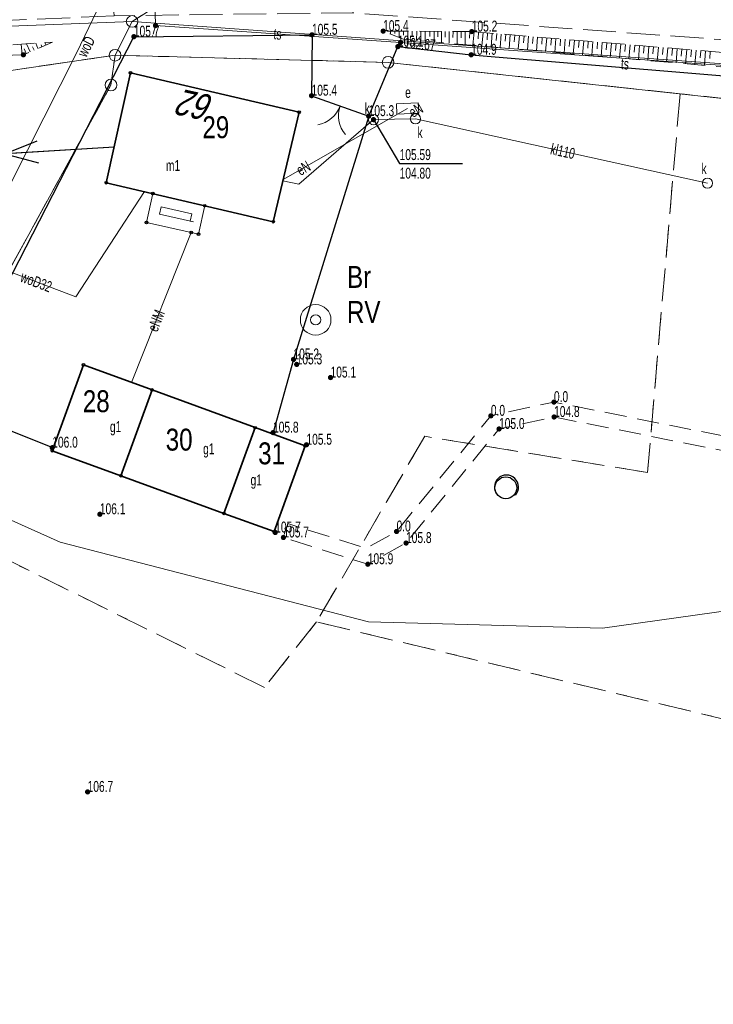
# Model space of a CAD drawing. Header units: inches. Extents: x 6497603 to 6502483, y 5925790 to 5934357.
# Tile 6 of 256: x 6499267 to 6499314, y 5926302 to 5926369. Entities that reach past the tile are written whole.
import ezdxf
from ezdxf.enums import TextEntityAlignment as Align

# ---------------------------------------------------------------- set-up
doc = ezdxf.new("R2010")
doc.units = ezdxf.units.IN
doc.header["$MEASUREMENT"] = 0
for name, pattern in [('1.5_0.75', [2.25, 1.5, -0.75]), ('2.25_0.75', [3, 2.25, -0.75]), ('219-1000', [0, 0]), ('egkk-1000', [3, 2.25, -0.75]), ('egug-1000', [1.5, 0.75, -0.75]), ('otob_1000', [0, 0]), ('suep_nn_1000', [0, 0])]:
    doc.linetypes.add(name, pattern=pattern)
for name, color, linetype in [('000 Inne (niezydentyfikowane)', 7, 'Continuous'), ('202-punkt graniczny', 7, 'Continuous'), ('209-oznaczenie konturu klasyfikacyjnego', 7, 'Continuous'), ('210-oznaczenie konturu użytku gruntowego', 7, 'Continuous'), ('217-kontur klasyfikacyjny', 7, 'Continuous'), ('218-kontur użytku gruntowego', 7, 'Continuous'), ('219-działka ewidencyjna', 7, 'Continuous'), ('238-Punkt adresowy budynku', 7, 'Continuous'), ('312-budynek ewidencyjny', 7, 'Continuous'), ('312-oznaczenie budynku ewidencyjnego', 7, 'Continuous'), ('312-oznaczenie budynku ewidencyjnego-Atr117', 7, 'Continuous'), ('brama', 7, 'Continuous'), ('jezdnia', 7, 'Continuous'), ('ogrodzenie trwałe', 7, 'Continuous'), ('pikieta naturalna', 7, 'Continuous'), ('pikieta naturalna-Atr2', 7, 'Continuous'), ('przewód elektroenergetyczny niskiego napięcia', 7, 'Continuous'), ('przewód elektroenergetyczny podziemny', 7, 'Continuous'), ('przewód elektroenergetyczny podziemny-Atr1', 7, 'Continuous'), ('przewód kanalizacyjny', 7, 'Continuous'), ('przewód kanalizacyjny-Atr1', 7, 'Continuous'), ('przewód telekomunikacyjny podziemny', 7, 'Continuous'), ('przewód telekomunikacyjny podziemny-Atr1', 7, 'Continuous'), ('przewód wodociągowy', 7, 'Continuous'), ('przewód wodociągowy-Atr1', 7, 'Continuous'), ('Punkt budynku', 7, 'Continuous'), ('rzędna', 7, 'Continuous'), ('rzędna-Atr2', 7, 'Continuous'), ('rzędna-Atr3', 7, 'Continuous'), ('skarpa nieumocniona', 7, 'Continuous'), ('studnia kanalizacyjna', 7, 'Continuous'), ('studnia kanalizacyjna-Atr17', 7, 'Continuous'), ('studnia zwykła', 7, 'Continuous'), ('szafa elektroenergetyczna lub kontener', 7, 'Continuous'), ('szafa elektroenergetyczna lub kontener-Atr17', 7, 'Continuous'), ('weranda lub ganek', 7, 'Continuous'), ('zadrzewienie  zakrzewienie', 7, 'Continuous')]:
    doc.layers.add(name, color=color, linetype=linetype)
doc.styles.get("Standard").update_dxf_attribs({"font": 'arial.ttf'})
doc.linetypes.add('902-1000', pattern='A,5,0,[1,ksztalty.shx,S=1,R=0,X=0,Y=0],5', length=10)

# ---------------------------------------------------------------- blocks, each defined once
blk = doc.blocks.new('202')
at = {"color": 0, "linetype": 'Continuous', "lineweight": 0}
blk.add_circle((0, 0), 0.4, dxfattribs=at)
blk = doc.blocks.new('PUNKTBUD')
at = {"color": 0}
blk.add_circle((0, 0), 0.09, dxfattribs=at)
blk = doc.blocks.new('US13')
at = {"color": 0, "linetype": 'Continuous', "lineweight": 13}
for radius in [1.05, 0.35]:
    blk.add_circle((0, 0), radius, dxfattribs=at)
blk = doc.blocks.new('US15')
at = {"color": 0, "linetype": 'Continuous', "lineweight": 13}
blk.add_circle((0, 0), 0.35, dxfattribs=at)
blk = doc.blocks.new('US18')
at = {"color": 0, "linetype": 'Continuous', "lineweight": 13}
for p, q in [((-0.75, -0.35), (-0.75, 0.35)), ((-0.75, 0.35), (0.75, 0.35)), ((0.75, -0.35), (0.75, 0.35)), ((-0.75, -0.35), (0.75, -0.35))]:
    blk.add_line(p, q, dxfattribs=at)
blk = doc.blocks.new('PW01')
at = {"linetype": 'Continuous', "lineweight": 13}
h = blk.add_hatch(color=0, dxfattribs=at)
edge = h.paths.add_edge_path()
edge.add_arc((0, 0), 0.18, 0, 360)
blk = doc.blocks.new('SUEP1')
at = {"color": 0, "linetype": 'Continuous'}
for p, q in [((7.5, 0), (5.25, 0.75)), ((22.5, 0), (20.25, 0.75)), ((0, 0), (7.5, 0)), ((7.5, 0), (5.25, -0.75)), ((7.5, 0), (22.5, 0)), ((22.5, 0), (20.25, -0.75))]:
    blk.add_line(p, q, dxfattribs=at)
blk = doc.blocks.new('OTZK1')
at = {"color": 0, "linetype": 'Continuous'}
blk.add_circle((0, 0), 0.75, dxfattribs=at)
blk = doc.blocks.new('OTZK2')
at = {"color": 0, "linetype": 'Continuous'}
blk.add_arc((0, 0), 0.825, 318.85, 221.162, dxfattribs=at)
blk = doc.blocks.new('OK02')
at = {"color": 0, "linetype": 'Continuous', "lineweight": 0}
for centre, start, end in [((-2, 0), 0, 60), ((2, 0), 120, 180)]:
    blk.add_arc(centre, 2, start, end, dxfattribs=at)

msp = doc.modelspace()

# ---------------------------------------------------------------- linework, layer by layer
at = {"layer": '000 Inne (niezydentyfikowane)', "color": 7, "linetype": 'Continuous', "lineweight": 18, "flags": 128}
for points in [[(6499292.16, 5926368.3), (6499292.16, 5926368.1)], [(6499292.46, 5926368.3), (6499292.46, 5926368.14)], [(6499292.76, 5926368.29), (6499292.76, 5926367.86)], [(6499293.06, 5926368.29), (6499293.06, 5926368.02)], [(6499293.36, 5926368.29), (6499293.35, 5926367.71)], [(6499293.66, 5926368.29), (6499293.65, 5926367.99)], [(6499293.96, 5926368.29), (6499293.95, 5926367.66)], [(6499294.25, 5926368.29), (6499294.25, 5926367.96)], [(6499294.55, 5926368.29), (6499294.55, 5926367.61)], [(6499294.85, 5926368.28), (6499294.85, 5926367.93)], [(6499295.15, 5926368.28), (6499295.15, 5926367.56)], [(6499295.41, 5926368.28), (6499295.41, 5926367.91)], [(6499295.66, 5926368.28), (6499295.66, 5926367.52)], [(6499295.92, 5926368.28), (6499295.92, 5926367.89)], [(6499296.18, 5926368.28), (6499296.18, 5926367.47)], [(6499296.45, 5926368.28), (6499296.44, 5926367.86)], [(6499296.72, 5926368.27), (6499296.72, 5926367.42)], [(6499297, 5926368.27), (6499297, 5926367.84)], [(6499297.29, 5926368.27), (6499297.29, 5926367.37)], [(6499297.59, 5926368.27), (6499297.58, 5926367.81)], [(6499297.89, 5926368.26), (6499297.81, 5926367.33)], [(6499298.2, 5926368.23), (6499298.16, 5926367.77)], [(6499298.51, 5926368.21), (6499298.43, 5926367.28)], [(6499298.82, 5926368.18), (6499298.78, 5926367.71)], [(6499299.13, 5926368.15), (6499299.05, 5926367.22)], [(6499299.44, 5926368.13), (6499299.4, 5926367.66)], [(6499299.75, 5926368.1), (6499299.67, 5926367.17)], [(6499300.06, 5926368.08), (6499300.02, 5926367.61)], [(6499300.37, 5926368.05), (6499300.29, 5926367.11)], [(6499300.68, 5926368.02), (6499300.64, 5926367.56)], [(6499300.99, 5926368), (6499300.92, 5926367.06)], [(6499301.31, 5926367.97), (6499301.27, 5926367.5)], [(6499301.62, 5926367.95), (6499301.54, 5926367.01)], [(6499301.93, 5926367.92), (6499301.89, 5926367.45)], [(6499302.24, 5926367.89), (6499302.17, 5926366.95)], [(6499302.56, 5926367.87), (6499302.52, 5926367.4)], [(6499302.87, 5926367.84), (6499302.79, 5926366.9)], [(6499303.19, 5926367.82), (6499303.15, 5926367.34)], [(6499303.5, 5926367.79), (6499303.42, 5926366.84)], [(6499303.82, 5926367.76), (6499303.78, 5926367.29)], [(6499266.93, 5926366.68), (6499266.86, 5926367.4)], [(6499267.21, 5926366.76), (6499267.07, 5926367.09)], [(6499267.48, 5926366.88), (6499267.24, 5926367.43)], [(6499267.75, 5926367), (6499267.65, 5926367.22)], [(6499268.02, 5926367.12), (6499267.87, 5926367.47)], [(6499268.29, 5926367.23), (6499268.23, 5926367.36)], [(6499268.56, 5926367.35), (6499268.49, 5926367.51)], [(6499304.13, 5926367.74), (6499304.05, 5926366.79)], [(6499304.45, 5926367.71), (6499304.41, 5926367.24)], [(6499304.76, 5926367.68), (6499304.68, 5926366.74)], [(6499305.08, 5926367.66), (6499305.04, 5926367.18)], [(6499305.4, 5926367.63), (6499305.32, 5926366.68)], [(6499305.71, 5926367.61), (6499305.67, 5926367.13)], [(6499306.03, 5926367.58), (6499305.95, 5926366.63)], [(6499306.35, 5926367.55), (6499306.31, 5926367.08)], [(6499306.66, 5926367.53), (6499306.59, 5926366.57)], [(6499306.98, 5926367.5), (6499306.94, 5926367.02)], [(6499307.3, 5926367.47), (6499307.22, 5926366.52)], [(6499307.62, 5926367.45), (6499307.58, 5926366.97)], [(6499307.94, 5926367.42), (6499307.86, 5926366.46)], [(6499308.26, 5926367.39), (6499308.22, 5926366.91)], [(6499308.58, 5926367.37), (6499308.5, 5926366.4)], [(6499308.9, 5926367.34), (6499308.86, 5926366.86)], [(6499309.22, 5926367.31), (6499309.14, 5926366.35)], [(6499309.54, 5926367.29), (6499309.5, 5926366.8)], [(6499309.86, 5926367.26), (6499309.78, 5926366.29)], [(6499310.18, 5926367.23), (6499310.14, 5926366.75)], [(6499310.51, 5926367.21), (6499310.43, 5926366.24)], [(6499310.83, 5926367.18), (6499310.79, 5926366.69)], [(6499311.15, 5926367.15), (6499311.07, 5926366.18)], [(6499311.47, 5926367.12), (6499311.43, 5926366.64)], [(6499311.8, 5926367.1), (6499311.72, 5926366.13)], [(6499312.12, 5926367.07), (6499312.08, 5926366.58)], [(6499312.45, 5926367.04), (6499312.36, 5926366.07)], [(6499312.77, 5926367.02), (6499312.73, 5926366.53)], [(6499313.09, 5926366.99), (6499313.01, 5926366.01)], [(6499313.42, 5926366.96), (6499313.38, 5926366.47)], [(6499313.75, 5926366.94), (6499313.66, 5926365.96)], [(6499314.07, 5926366.91), (6499314.03, 5926366.42)]]:
    msp.add_lwpolyline(points, dxfattribs=at)
at = {"layer": '217-kontur klasyfikacyjny', "color": 3, "linetype": 'egkk-1000', "lineweight": 18, "flags": 128}
for points in [[(6499273.3, 5926366.65), (6499246.74, 5926362.76)], [(6499273.02, 5926364.61), (6499273.3, 5926366.65)], [(6499292, 5926366.16), (6499273.3, 5926366.65)], [(6499312, 5926364.01), (6499292, 5926366.16)], [(6499257.45, 5926336.31), (6499273.02, 5926364.61)], [(6499312, 5926364.01), (6499309.77, 5926338.08)], [(6499324.79, 5926362.63), (6499312, 5926364.01)], [(6499294.51, 5926340.56), (6499287.1, 5926327.85)], [(6499309.77, 5926338.08), (6499294.51, 5926340.56)], [(6499283.53, 5926323.36), (6499257.45, 5926336.31)], [(6499287.1, 5926327.85), (6499283.53, 5926323.36)], [(6499382.76, 5926305.03), (6499287.1, 5926327.85)]]:
    msp.add_lwpolyline(points, dxfattribs=at)
at = {"layer": '218-kontur użytku gruntowego', "color": 3, "linetype": 'egug-1000', "lineweight": 18, "flags": 128}
for points in [[(6499274.47, 5926368.96), (6499283.41, 5926374.61)], [(6499273.3, 5926366.65), (6499274.47, 5926368.96)], [(6499273.3, 5926366.65), (6499246.74, 5926362.76)], [(6499273.02, 5926364.61), (6499273.3, 5926366.65)], [(6499292, 5926366.16), (6499273.3, 5926366.65)], [(6499312, 5926364.01), (6499292, 5926366.16)], [(6499257.45, 5926336.31), (6499273.02, 5926364.61)], [(6499312, 5926364.01), (6499309.77, 5926338.08)], [(6499324.79, 5926362.63), (6499312, 5926364.01)], [(6499294.51, 5926340.56), (6499287.1, 5926327.85)], [(6499309.77, 5926338.08), (6499294.51, 5926340.56)], [(6499283.53, 5926323.36), (6499257.45, 5926336.31)], [(6499287.1, 5926327.85), (6499283.53, 5926323.36)], [(6499382.76, 5926305.03), (6499287.1, 5926327.85)]]:
    msp.add_lwpolyline(points, dxfattribs=at)
at = {"layer": '219-działka ewidencyjna', "color": 3, "linetype": '219-1000', "lineweight": 18, "flags": 128}
for points in [[(6499283.41, 5926374.61), (6499274.47, 5926368.96)], [(6499274.47, 5926368.96), (6499204.6, 5926366.29)], [(6499274.47, 5926368.96), (6499273.3, 5926366.65)], [(6499350.72, 5926363.51), (6499274.47, 5926368.96)], [(6499273.3, 5926366.65), (6499246.74, 5926362.76)], [(6499273.3, 5926366.65), (6499273.02, 5926364.61)], [(6499292, 5926366.16), (6499273.3, 5926366.65)], [(6499349.26, 5926360), (6499292, 5926366.16)], [(6499273.02, 5926364.61), (6499257.45, 5926336.31)]]:
    msp.add_lwpolyline(points, dxfattribs=at)
at = {"layer": '312-budynek ewidencyjny', "color": 7, "linetype": 'Continuous', "lineweight": 35, "flags": 128}
for points in [[(6499272.7, 5926357.92), (6499274.36, 5926365.44)], [(6499274.36, 5926365.44), (6499285.9, 5926362.75)], [(6499285.9, 5926362.75), (6499284.14, 5926355.25)], [(6499284.14, 5926355.25), (6499272.7, 5926357.92)], [(6499269, 5926339.57), (6499271.14, 5926345.45)], [(6499271.14, 5926345.45), (6499275.84, 5926343.73)], [(6499275.84, 5926343.73), (6499273.7, 5926337.86)], [(6499273.7, 5926337.86), (6499275.84, 5926343.73)], [(6499275.84, 5926343.73), (6499282.9, 5926341.15)], [(6499282.9, 5926341.15), (6499280.75, 5926335.28)], [(6499280.75, 5926335.28), (6499282.9, 5926341.15)], [(6499282.9, 5926341.15), (6499286.33, 5926339.9)], [(6499273.7, 5926337.86), (6499269, 5926339.57)], [(6499286.33, 5926339.9), (6499284.19, 5926334.03)], [(6499280.75, 5926335.28), (6499273.7, 5926337.86)], [(6499284.19, 5926334.03), (6499280.75, 5926335.28)]]:
    msp.add_lwpolyline(points, dxfattribs=at)
at = {"layer": 'brama', "color": 7, "linetype": 'otob_1000', "lineweight": 18, "flags": 128}
msp.add_lwpolyline([(6499290.67, 5926362.48), (6499286.76, 5926363.88)], dxfattribs=at)
at = {"layer": 'jezdnia', "color": 7, "linetype": '2.25_0.75', "lineweight": 18, "flags": 128}
for points in [[(6499223.84, 5926367.22), (6499173.46, 5926364.98), (6499148.42, 5926364.66), (6499123.56, 5926365.39), (6499101.84, 5926367.12), (6499073.69, 5926369.95), (6499024.42, 5926375.22), (6499024.7, 5926380.28), (6499051.98, 5926377.42), (6499060.96, 5926376.28), (6499073.8, 5926375.03), (6499102.4, 5926372.07), (6499123.68, 5926370.36), (6499148.58, 5926369.58), (6499173.64, 5926370), (6499224, 5926372.21), (6499272.96, 5926374.41), (6499273.01, 5926371.91), (6499273.23, 5926369.35)], [(6500445.77, 5926225.13), (6500477.28, 5926219.98), (6500500.52, 5926216.32), (6500551.85, 5926208.28), (6500590.76, 5926201.99), (6500629.65, 5926195.92), (6500668.62, 5926189.73), (6500708.43, 5926183.37), (6500748.42, 5926176.93), (6500779.68, 5926172.04), (6500819.2, 5926165.9), (6500859.43, 5926159.56), (6500898.4, 5926153.26), (6500937.28, 5926147.22), (6500936.91, 5926144.94), (6500936.26, 5926142.38), (6500897.62, 5926148.36), (6500858.2, 5926154.58), (6500818.25, 5926160.88), (6500778.79, 5926167.14), (6500747.81, 5926171.88), (6500707.71, 5926178.38), (6500668.22, 5926184.67), (6500628.62, 5926190.86), (6500589.86, 5926197), (6500551.33, 5926203.18), (6500445.13, 5926220.13), (6500405, 5926226.56), (6500364.89, 5926233), (6500326.44, 5926239.09), (6500287.44, 5926245.14), (6500247.8, 5926251.49), (6500208.32, 5926257.73), (6500171.1, 5926263.74), (6500133.18, 5926269.89), (6500094.21, 5926275.92), (6500053.11, 5926282.47), (6499999.01, 5926290.88), (6499959.84, 5926296.95), (6499921.11, 5926303.13), (6499882.03, 5926309.23), (6499843.48, 5926315.33), (6499804.98, 5926321.39), (6499763.92, 5926325.7), (6499740.11, 5926328.2), (6499708.97, 5926329.7), (6499669.77, 5926331.59), (6499612.14, 5926332.17), (6499590.65, 5926333.3), (6499565.53, 5926335.73), (6499506.81, 5926343.39), (6499422.29, 5926354.7), (6499419.43, 5926354.99), (6499334.27, 5926366.31), (6499289.53, 5926369.55), (6499273.23, 5926369.35), (6499273.01, 5926371.91), (6499272.96, 5926374.41), (6499289.57, 5926374.85), (6499335.06, 5926371.26), (6499420.23, 5926359.86), (6499423.5, 5926359.5), (6499507.59, 5926348.2), (6499566.32, 5926340.5), (6499590.89, 5926338.22), (6499612.24, 5926337), (6499643.43, 5926336.46), (6499669.89, 5926336.53), (6499710.9, 5926336.33), (6499806.11, 5926326.28), (6499844.16, 5926320.23), (6499882.83, 5926314.04), (6499921.69, 5926307.83), (6499960.72, 5926301.83), (6499999.64, 5926295.76), (6500053.85, 5926287.25), (6500095.27, 5926280.64), (6500134.03, 5926274.62), (6500208.98, 5926262.68), (6500248.83, 5926256.34), (6500288.29, 5926250.03), (6500327.08, 5926244.06), (6500365.91, 5926238.01), (6500405.9, 5926231.52)]]:
    msp.add_lwpolyline(points, close=True, dxfattribs=at)
at = {"layer": 'ogrodzenie trwałe', "color": 7, "linetype": '902-1000', "lineweight": 25, "flags": 128}
for points in [[(6499269, 5926339.78), (6499261.65, 5926342.71), (6499274.59, 5926367.92), (6499286.79, 5926368.05), (6499286.76, 5926363.88), (6499290.67, 5926362.48), (6499285.52, 5926345.82), (6499284.12, 5926340.81)], [(6499290.67, 5926362.48), (6499292.67, 5926367.24), (6499297.69, 5926366.68), (6499329.55, 5926364.04)]]:
    msp.add_lwpolyline(points, dxfattribs=at)
at = {"layer": 'przewód elektroenergetyczny niskiego napięcia', "color": 1, "linetype": 'suep_nn_1000', "lineweight": 18, "flags": 128}
msp.add_lwpolyline([(6499242.46, 5926358.46), (6499273.24, 5926360.35)], dxfattribs=at)
at = {"layer": 'przewód elektroenergetyczny podziemny', "color": 1, "linetype": 'Continuous', "lineweight": 18, "flags": 128}
for points in [[(6499284.82, 5926358.13), (6499293.33, 5926363)], [(6499278.52, 5926354.51), (6499274.43, 5926344.25)]]:
    msp.add_lwpolyline(points, dxfattribs=at)
at = {"layer": 'przewód kanalizacyjny', "color": 34, "linetype": 'Continuous', "lineweight": 18, "flags": 128}
msp.add_lwpolyline([(6499313.88, 5926357.89), (6499293.87, 5926362.3), (6499291, 5926362.24), (6499285.88, 5926357.81), (6499284.8, 5926358.05)], dxfattribs=at)
at = {"layer": 'przewód telekomunikacyjny podziemny', "color": 30, "linetype": 'Continuous', "lineweight": 18, "flags": 128}
for points in [[(6499656.27, 5926327.78), (6499636.08, 5926329.12), (6499600.83, 5926329.64), (6499562.32, 5926333.59), (6499480.54, 5926342.91), (6499420.47, 5926351.86), (6499384.8, 5926355.66), (6499350.46, 5926360.78), (6499348.43, 5926362.45), (6499323.11, 5926365.38), (6499292.85, 5926367.52), (6499276.07, 5926368.68), (6499275.92, 5926375.08), (6499279.08, 5926381.97), (6499278.45, 5926382.4)], [(6499276.07, 5926368.68), (6499275.91, 5926368.09)], [(6499108.35, 5926348.6), (6499151.84, 5926348.09), (6499194.51, 5926348.55), (6499234.46, 5926348.79), (6499247.43, 5926344.01), (6499258.67, 5926338.17), (6499269.54, 5926333.3), (6499290.66, 5926327.85), (6499306.69, 5926327.42), (6499329.8, 5926330.66), (6499346.95, 5926336.77), (6499361.84, 5926342.85), (6499377.81, 5926343.73)]]:
    msp.add_lwpolyline(points, dxfattribs=at)
at = {"layer": 'przewód wodociągowy', "color": 5, "linetype": 'Continuous', "lineweight": 18, "flags": 128}
for points in [[(6499270.66, 5926366.79), (6499275.7, 5926377.31), (6499280.43, 5926383.18), (6499286.59, 5926382.23), (6499308.55, 5926420.87), (6499333.02, 5926462.76), (6499339.26, 5926474.09)], [(6499263.93, 5926353.51), (6499270.66, 5926366.79)], [(6499263.56, 5926352.77), (6499270.62, 5926350.11), (6499275.32, 5926357.31)]]:
    msp.add_lwpolyline(points, dxfattribs=at)
at = {"layer": 'rzędna-Atr2', "color": 7, "flags": 128}
msp.add_lwpolyline([(6499291, 5926362.24), (6499292.79, 5926359.24), (6499297.105, 5926359.24)], dxfattribs=at)
at = {"layer": 'skarpa nieumocniona', "color": 7, "linetype": '1.5_0.75', "lineweight": 18, "flags": 128}
for points in [[(6499297.73, 5926368.27), (6499330.02, 5926365.58), (6499329.71, 5926364.57), (6499297.69, 5926367.34), (6499293.06, 5926367.74), (6499291.66, 5926368.3)], [(6499297.73, 5926368.27), (6499330.02, 5926365.58), (6499329.71, 5926364.57), (6499297.69, 5926367.34), (6499293.06, 5926367.74), (6499291.66, 5926368.3)], [(6499267.02, 5926366.68), (6499261.87, 5926366.51), (6499223.53, 5926364.26), (6499203.96, 5926362.82), (6499204.94, 5926363.76), (6499223.46, 5926364.95), (6499261.92, 5926367.07), (6499269.02, 5926367.55)], [(6499267.02, 5926366.68), (6499261.87, 5926366.51), (6499223.53, 5926364.26), (6499203.96, 5926362.82), (6499204.94, 5926363.76), (6499223.46, 5926364.95), (6499261.92, 5926367.07), (6499269.02, 5926367.55)]]:
    msp.add_lwpolyline(points, close=True, dxfattribs=at)
at = {"layer": 'weranda lub ganek', "color": 0, "linetype": 'CONTINUOUS', "lineweight": 18}
for p, q in [((6499275.45, 5926355.19), (6499275.88, 5926357.18)), ((6499275.88, 5926357.18), (6499279.44, 5926356.35)), ((6499279.44, 5926356.35), (6499279.01, 5926354.4)), ((6499276.341, 5926355.761), (6499276.452, 5926356.277)), ((6499278.683, 5926355.242), (6499276.341, 5926355.761)), ((6499276.452, 5926356.277), (6499278.549, 5926355.788)), ((6499278.549, 5926355.788), (6499278.44, 5926355.297)), ((6499278.52, 5926354.51), (6499275.45, 5926355.19)), ((6499278.44, 5926355.297), (6499278.683, 5926355.242)), ((6499279.01, 5926354.4), (6499278.52, 5926354.51))]:
    msp.add_line(p, q, dxfattribs=at)
at = {"layer": 'zadrzewienie  zakrzewienie', "color": 7, "linetype": '1.5_0.75', "lineweight": 18, "flags": 128}
msp.add_lwpolyline([(6499321.75, 5926339.23), (6499321.56, 5926338.25), (6499303.37, 5926341.88), (6499299.6, 5926341.06), (6499293.23, 5926333.25), (6499290.61, 5926331.8), (6499284.83, 5926333.63), (6499285.13, 5926334.58), (6499290.5, 5926332.89), (6499292.58, 5926334.04), (6499299.04, 5926341.96), (6499303.36, 5926342.9)], close=True, dxfattribs=at)

# ---------------------------------------------------------------- block references
at = {"layer": '202-punkt graniczny', "color": 7, "linetype": 'Continuous', "lineweight": 18}
for p in [(6499274.47, 5926368.96), (6499273.3, 5926366.65), (6499292, 5926366.16), (6499273.02, 5926364.61)]:
    msp.add_blockref('202', p, dxfattribs=at)
at = {"layer": 'brama', "color": 7, "linetype": 'Continuous', "lineweight": 18, "rotation": 160.3}
msp.add_blockref('OK02', (6499288.715, 5926363.18), dxfattribs=at)
at = {"layer": 'pikieta naturalna', "color": 7, "linetype": 'Continuous', "lineweight": 13}
for p in [(6499291.66, 5926368.3), (6499297.73, 5926368.27), (6499274.59, 5926367.92), (6499286.79, 5926368.05), (6499292.67, 5926367.24), (6499267.02, 5926366.68), (6499297.69, 5926366.68), (6499286.76, 5926363.88), (6499290.67, 5926362.48), (6499285.52, 5926345.82), (6499285.74, 5926345.48), (6499288.06, 5926344.58), (6499303.36, 5926342.9), (6499299.04, 5926341.96), (6499303.37, 5926341.88), (6499284.12, 5926340.81), (6499299.6, 5926341.06), (6499286.41, 5926339.98), (6499269, 5926339.78), (6499272.26, 5926335.22), (6499284.27, 5926333.97), (6499292.58, 5926334.04), (6499284.83, 5926333.63), (6499293.23, 5926333.25), (6499290.61, 5926331.8), (6499271.42, 5926316.21)]:
    msp.add_blockref('PW01', p, dxfattribs=at)
at = {"layer": 'przewód elektroenergetyczny niskiego napięcia', "color": 1, "linetype": 'Continuous', "lineweight": 18, "rotation": 183.5139999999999}
msp.add_blockref('SUEP1', (6499273.24, 5926360.35), dxfattribs=at)
at = {"layer": 'Punkt budynku', "color": 5, "linetype": 'Continuous', "lineweight": 13}
for p in [(6499274.36, 5926365.44), (6499285.9, 5926362.75), (6499272.7, 5926357.92), (6499275.88, 5926357.18), (6499279.44, 5926356.35), (6499275.45, 5926355.19), (6499284.14, 5926355.25), (6499278.52, 5926354.51), (6499279.01, 5926354.4), (6499271.14, 5926345.45), (6499275.84, 5926343.73), (6499282.9, 5926341.15), (6499269, 5926339.57), (6499286.33, 5926339.9), (6499273.7, 5926337.86), (6499280.75, 5926335.28), (6499284.19, 5926334.03)]:
    msp.add_blockref('PUNKTBUD', p, dxfattribs=at)
at = {"layer": 'rzędna', "color": 30, "linetype": 'Continuous', "lineweight": 18}
for p in [(6499276.07, 5926368.68), (6499292.85, 5926367.52)]:
    msp.add_blockref('PW01', p, dxfattribs=at)
at = {"layer": 'rzędna', "color": 34, "linetype": 'Continuous', "lineweight": 18}
msp.add_blockref('PW01', (6499291, 5926362.24), dxfattribs=at)
at = {"layer": 'studnia kanalizacyjna', "color": 34, "linetype": 'Continuous', "lineweight": 18}
for p in [(6499291, 5926362.24), (6499293.87, 5926362.3), (6499313.88, 5926357.89)]:
    msp.add_blockref('US15', p, dxfattribs=at)
at = {"layer": 'studnia zwykła', "color": 5, "linetype": 'Continuous', "lineweight": 18}
msp.add_blockref('US13', (6499287.04, 5926348.53), dxfattribs=at)
at = {"layer": 'szafa elektroenergetyczna lub kontener', "color": 1, "linetype": 'Continuous', "lineweight": 18, "rotation": 2.545}
msp.add_blockref('US18', (6499293.33, 5926363), dxfattribs=at)
at = {"layer": 'zadrzewienie  zakrzewienie', "color": 7, "linetype": 'Continuous', "lineweight": 18}
for name, p in [('OTZK2', (6499300.107, 5926337.077)), ('OTZK1', (6499300.062, 5926337.035)), ('OTZK1', (6499300.062, 5926337.035))]:
    msp.add_blockref(name, p, dxfattribs=at)

# ---------------------------------------------------------------- texts
at = {"layer": '209-oznaczenie konturu klasyfikacyjnego', "color": 3, "linetype": 'Continuous', "lineweight": 18, "width": 0.79}
msp.add_text('RV', height=1.5, dxfattribs=at).set_placement((6499289.18, 5926349.82), align=Align.TOP_LEFT)
at = {"layer": '210-oznaczenie konturu użytku gruntowego', "color": 3, "linetype": 'Continuous', "lineweight": 18, "width": 0.79}
msp.add_text('Br', height=1.5, dxfattribs=at).set_placement((6499289.19, 5926350.72))
at = {"layer": '238-Punkt adresowy budynku', "color": 7, "linetype": 'Continuous', "lineweight": 18, "oblique": 15, "width": 0.79}
msp.add_text('62', height=1.8, rotation=167.665, dxfattribs=at).set_placement((6499279.11, 5926364.08), align=Align.CENTER)
at = {"layer": '312-oznaczenie budynku ewidencyjnego', "color": 7, "linetype": 'Continuous', "lineweight": 18, "width": 0.79}
for s, p in [('29', (6499279.28, 5926360.97)), ('28', (6499271.09, 5926342.21)), ('30', (6499276.77, 5926339.58)), ('31', (6499283.1, 5926338.64))]:
    msp.add_text(s, height=1.5, dxfattribs=at).set_placement(p)
at = {"layer": '312-oznaczenie budynku ewidencyjnego-Atr117', "color": 7, "width": 0.667}
for s, p in [('m1', (6499277.27, 5926359.1)), ('g1', (6499273.34, 5926341.22)), ('g1', (6499279.72, 5926339.7)), ('g1', (6499282.97, 5926337.57))]:
    msp.add_text(s, height=0.75, dxfattribs=at).set_placement(p, align=Align.MIDDLE_CENTER)
at = {"layer": 'pikieta naturalna-Atr2', "color": 7, "width": 0.667}
for s, p in [('105.7', (6499274.59, 5926367.92)), ('105.5', (6499286.79, 5926368.05)), ('105.4', (6499291.66, 5926368.3)), ('105.2', (6499297.73, 5926368.27)), ('105.1', (6499292.67, 5926367.24)), ('104.9', (6499297.69, 5926366.68)), ('105.4', (6499286.76, 5926363.88)), ('105.3', (6499290.67, 5926362.48)), ('105.2', (6499285.52, 5926345.82)), ('105.3', (6499285.74, 5926345.48)), ('105.1', (6499288.06, 5926344.58)), ('0.0', (6499303.36, 5926342.9)), ('0.0', (6499299.04, 5926341.96)), ('104.8', (6499303.37, 5926341.88)), ('105.8', (6499284.12, 5926340.81)), ('105.0', (6499299.6, 5926341.06)), ('106.0', (6499269, 5926339.78)), ('105.5', (6499286.41, 5926339.98)), ('106.1', (6499272.26, 5926335.22)), ('105.7', (6499284.27, 5926333.97)), ('0.0', (6499292.58, 5926334.04)), ('105.7', (6499284.83, 5926333.63)), ('105.8', (6499293.23, 5926333.25)), ('105.9', (6499290.61, 5926331.8)), ('106.7', (6499271.42, 5926316.21))]:
    msp.add_text(s, height=0.75, dxfattribs=at).set_placement(p)
at = {"layer": 'przewód elektroenergetyczny podziemny-Atr1', "color": 1, "width": 0.667}
msp.add_text('eN', height=0.75, rotation=29.781, dxfattribs=at).set_placement((6499293.33, 5926363), align=Align.TOP_LEFT)
for s, rotation, p in [('eN', 29.766, (6499285.81, 5926358.7)), ('eNM', 68.266, (6499275.84, 5926347.79))]:
    msp.add_text(s, height=0.75, rotation=rotation, dxfattribs=at).set_placement(p, align=Align.MIDDLE_LEFT)
at = {"layer": 'przewód kanalizacyjny-Atr1', "color": 34, "width": 0.667}
msp.add_text('kl110', height=0.75, rotation=347.571, dxfattribs=at).set_placement((6499303.15, 5926360.25), align=Align.MIDDLE_LEFT)
at = {"layer": 'przewód telekomunikacyjny podziemny-Atr1', "color": 30, "width": 0.667}
msp.add_text('ts', height=0.75, rotation=356.045, dxfattribs=at).set_placement((6499284.16, 5926368.12), align=Align.MIDDLE_LEFT)
msp.add_text('ts', height=0.75, rotation=355.955, dxfattribs=at).set_placement((6499307.98, 5926366.45), align=Align.TOP_LEFT)
at = {"layer": 'przewód wodociągowy-Atr1', "color": 5, "width": 0.667}
msp.add_text('woD', height=0.75, rotation=63.125, dxfattribs=at).set_placement((6499270.66, 5926366.79), align=Align.TOP_LEFT)
msp.add_text('woD', height=0.75, rotation=63.125, dxfattribs=at).set_placement((6499270.66, 5926366.79), align=Align.TOP_LEFT)
msp.add_text('woD', height=0.75, rotation=63.125, dxfattribs=at).set_placement((6499270.66, 5926366.79), align=Align.TOP_LEFT)
msp.add_text('woD32', height=0.75, rotation=339.355, dxfattribs=at).set_placement((6499266.89, 5926351.52), align=Align.MIDDLE_LEFT)
at = {"layer": 'rzędna-Atr2', "color": 30, "width": 0.667}
msp.add_text('102.67', height=0.75, rotation=355.955, dxfattribs=at).set_placement((6499293.12, 5926367.5), align=Align.MIDDLE_LEFT)
at = {"layer": 'rzędna-Atr2', "color": 34, "width": 0.667}
msp.add_text('105.59', height=0.75, dxfattribs=at).set_placement((6499292.79, 5926359.248), align=Align.BOTTOM_LEFT)
at = {"layer": 'rzędna-Atr3', "color": 34, "width": 0.667}
msp.add_text('104.80', height=0.75, dxfattribs=at).set_placement((6499292.79, 5926357.973), align=Align.BOTTOM_LEFT)
at = {"layer": 'studnia kanalizacyjna-Atr17', "color": 34, "width": 0.667}
for p in [(6499290.4, 5926362.63), (6499294.02, 5926360.98), (6499313.47, 5926358.51)]:
    msp.add_text('k', height=0.75, dxfattribs=at).set_placement(p)
at = {"layer": 'szafa elektroenergetyczna lub kontener-Atr17', "color": 1, "width": 0.667}
msp.add_text('e', height=0.75, dxfattribs=at).set_placement((6499293.17, 5926363.73))

doc.saveas('drawing.dxf')
